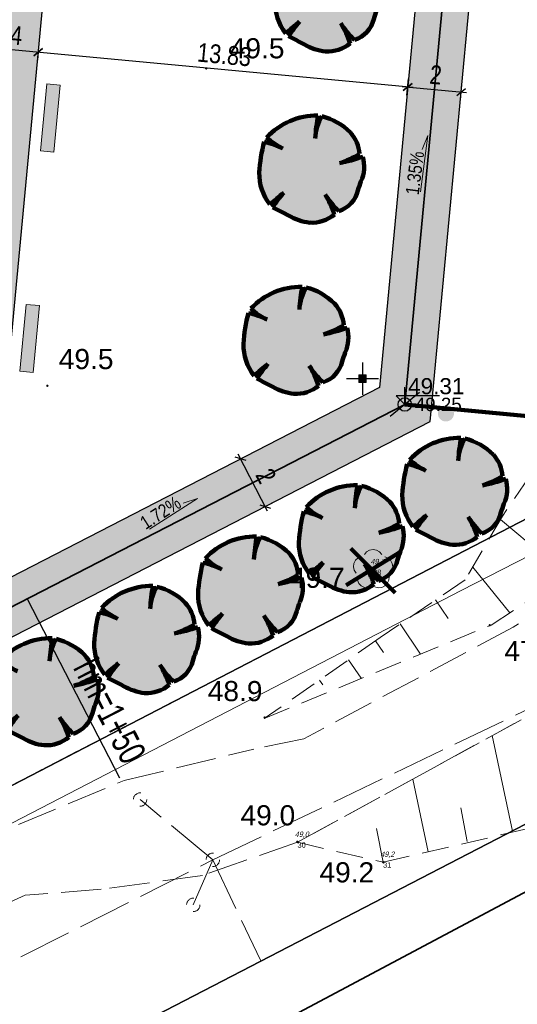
# Model space of a CAD drawing. Header units: metres. Extents: x 0 to 5465380, y 0 to 5925815.
# Tile 20 of 141: x 5463923 to 5463941, y 5925430 to 5925466. Entities that reach past the tile are written whole.
import ezdxf

# ---------------------------------------------------------------- set-up
doc = ezdxf.new("R2010")
doc.units = ezdxf.units.M
for name, pattern in [('ACAD_ISO10W100', [18.5, 12, -3, 0.5, -3]), ('CENTER2', [1.125, 0.75, -0.125, 0.125, -0.125]), ('PRZER0_8-0_8', [1.6, 0.8, -0.8]), ('PRZER1-1', [2, 1, -1]), ('PRZER2-1', [3, 2, -1]), ('PRZER3-1', [4, 3, -1]), ('PRZER4-1', [5, 4, -1])]:
    doc.linetypes.add(name, pattern=pattern)
for name, color, linetype, lineweight in [('#DEMCAD_OPR.OŚW.ZEW_1_Nr_Pióra__3', 30, 'Continuous', 18), ('#DEMCAD_OPR.OŚW.ZEW_1_Nr_Pióra__5', 161, 'Continuous', 25), ('#DEMCAD_OPR.OŚW.ZEW_1_Nr_Pióra__6', 5, 'Continuous', 35), ('$DR - obrzeże 8x30', 34, 'Continuous', 30), ('$DR - osie ścieżek', 7, 'CENTER2', 15), ('$DR - spadki nawierzchni', 250, 'Continuous', 0), ('$DR - wyp. chodnik', 44, 'Continuous', 5), ('$DR - zał. arch.', 7, 'Continuous', 13), ('$DR - zał. mapa', 250, 'Continuous', 0), ('0_Nr_Pióra__205', 150, 'Continuous', 200), ('____rosliny_Nr_Pióra__161', 62, 'Continuous', 0), ('____rosliny_Nr_Pióra__165', 62, 'Continuous', 200), ('___ławki_Nr_Pióra__141', 7, 'Continuous', 0), ('___ławki_Nr_Pióra__246', 34, 'Continuous', 211), ('CC_Drzewa_Nr_Pióra__184', 20, 'Continuous', 100)]:
    doc.layers.add(name, color=color, linetype=linetype, lineweight=lineweight)
for name, color, linetype in [('$DR - rzędne', 1, 'Continuous'), ('$DR - wymiary', 7, 'Continuous'), ('____rosliny', 7, 'Continuous'), ('AecObjExplode_rys 1_Vport_D5A', 7, 'Continuous'), ('AecObjExplode_rys 3_Vport_DDD', 7, 'Continuous'), ('AecObjExplode_rys 4_Vport_E22', 7, 'Continuous'), ('C-DROGI-SYTUACJA', 7, 'Continuous'), ('C-DROGI-SYTUACJA-ETYKIETY', 7, 'Continuous'), ('Punkty', 7, 'Continuous'), ('Rzedne', 7, 'Continuous'), ('Teksty', 7, 'Continuous')]:
    doc.layers.add(name, color=color, linetype=linetype)
for name, color, linetype, lineweight, true_color in [('CC_Drzewa', 7, 'Continuous', 18, 0x008000), ('CC_Jezdnia', 7, 'PRZER3-1', 18, 0x0a0909), ('CC_Kanalizacja', 7, 'Continuous', 18, 0x803300), ('CC_Punkt wysokościowy', 7, 'Continuous', 18, 0x0a0909), ('CC_Skarpa', 7, 'PRZER2-1', 18, 0x0a0909), ('EGBD03', 7, 'Continuous', 18, 0x008000), ('EGBK02', 7, 'PRZER3-1', 18, 0x008000), ('EGBU01', 7, 'PRZER1-1', 18, 0x008000), ('ZUD_515_2017_k', 7, 'PRZER4-1', 18, 0x803300)]:
    doc.layers.add(name, color=color, linetype=linetype, lineweight=lineweight, true_color=true_color)
doc.styles.add('Arial', font='arial.ttf')
doc.styles.add('ARIAL 2', font='ARIALN.TTF')
doc.styles.add('simplex', font='ARIALN.TTF', dxfattribs={"width": 0.7})
doc.styles.get("Standard").update_dxf_attribs({"font": 'arial.ttf'})
doc.dimstyles.new('LINIOWY', dxfattribs={"dimtxt": 0.7, "dimasz": 0.3, "dimexe": 0.3, "dimexo": 0, "dimgap": 0.2, "dimtad": 1, "dimzin": 9, "dimdsep": 46, "dimtxsty": 'ARIAL 2', "dimblk": 'OBLIQUE', "dimcen": 0, "dimdle": 0.2, "dimclrd": 7, "dimclre": 7, "dimclrt": 1, "dimadec": 0, "dimazin": 0, "dimtfac": 1, "dimtofl": 0, "dimtmove": 1, "dimatfit": 3, "dimldrblk": 'OBLIQUE', "dimfxl": 0.3, "dimfxlon": 1, "dimtolj": 1, "dimtzin": 1, "dimarcsym": 0})

# ---------------------------------------------------------------- blocks, each defined once
blk = doc.blocks.new('SPDLP')
blk.add_hatch(color=0).paths.add_polyline_path([(-0.09, 0), (-0.085595, -0.027812), (-0.072812, -0.052901), (-0.052901, -0.072812), (-0.027812, -0.085595), (0, -0.09), (0.027812, -0.085595), (0.052901, -0.072812), (0.072812, -0.052901), (0.085595, -0.027812), (0.09, 0), (0.085595, 0.027812), (0.072812, 0.052901), (0.052901, 0.072812), (0.027812, 0.085595), (0, 0.09), (-0.027812, 0.085595), (-0.052901, 0.072812), (-0.072812, 0.052901), (-0.085595, 0.027812)])
at = {"color": 0}
for points in [[(-1.292703, 0.137547), (-1.355024, 0.389802), (-1.327532, 0.648184), (-1.213525, 0.881678), (-1.026689, 1.062258), (-0.78945, 1.168249), (-0.530282, 1.186929)], [(-0.268652, 1.271938), (-0.048001, 1.40916), (0.20623, 1.462858), (0.463525, 1.426585), (0.693003, 1.304695), (0.867117, 1.11182), (0.964971, 0.871109)], [(1.126667, 0.648554), (1.325358, 0.481106), (1.454989, 0.255912), (1.5, 0), (1.454989, -0.255912), (1.325358, -0.481106), (1.126667, -0.648554)], [(-0.530282, -1.186929), (-0.78945, -1.168249), (-1.026689, -1.062258), (-1.213525, -0.881678), (-1.327532, -0.648184), (-1.355024, -0.389802), (-1.292703, -0.137547)], [(0.964971, -0.871109), (0.867117, -1.11182), (0.693003, -1.304695), (0.463525, -1.426585), (0.20623, -1.462858), (-0.048001, -1.40916), (-0.268652, -1.271938)]]:
    blk.add_lwpolyline(points, dxfattribs=at)
blk = doc.blocks.new('GK.6640.1913.2022 szara')
at = {"layer": 'CC_Punkt wysokościowy'}
for points in [[(5463929.568, 5925464.481, 1), (5463929.478, 5925464.481, 1)], [(5463923.649, 5925452.66, 1), (5463923.559, 5925452.66, 1)], [(5463935.787, 5925445.808, 1), (5463935.697, 5925445.808, 1)], [(5463940.137, 5925443.736, 1), (5463940.047, 5925443.736, 1)], [(5463931.745, 5925440.295, 1), (5463931.655, 5925440.295, 1)], [(5463932.965, 5925435.667, 1), (5463932.875, 5925435.667, 1)], [(5463936.166, 5925434.909, 1), (5463936.076, 5925434.909, 1)]]:
    blk.add_hatch(color=252, dxfattribs=at).paths.add_polyline_path(points)
at = {"color": 252, "lineweight": 35, "ltscale": 0.5}
blk.add_lwpolyline([(5463970.62, 5925449.332), (5463986.447, 5925481.891), (5463977.039, 5925579.473), (5463993.73, 5925594.437), (5463935.36, 5925657.844), (5463891.514, 5925640.248), (5463906.739, 5925598.778), (5463828.146, 5925565.769), (5463841.424, 5925534), (5463710.761, 5925479.846), (5463724.491, 5925454.847), (5463844.923, 5925511.51), (5463892.245, 5925407.652)], close=True, dxfattribs=at)
at = {"layer": 'CC_Jezdnia', "color": 252, "ltscale": 0.5}
for points in [[(5463990.747, 5925474.634), (5463984.939, 5925468.76), (5463977.121, 5925465.536), (5463969.144, 5925461.43), (5463961.689, 5925456.879), (5463951.297, 5925450.218), (5463940.963, 5925443.663), (5463933.16, 5925439.503), (5463931.296, 5925439.121)], [(5463932.924, 5925435.649), (5463946.269, 5925442.954), (5463949.424, 5925444.476), (5463957.179, 5925450.012), (5463963.124, 5925453.881), (5463967.421, 5925456.551), (5463972.047, 5925458.386), (5463976.214, 5925459.578), (5463979.522, 5925460.466), (5463980.296, 5925458.471), (5463981.815, 5925456.523), (5463982.09, 5925443.68), (5463982.927, 5925433.225)], [(5463869.602, 5925407.619), (5463870.09, 5925407.873), (5463877.482, 5925412.149), (5463883.631, 5925415.681), (5463893.117, 5925421.237), (5463900.533, 5925426.407), (5463903.184, 5925428.079), (5463911.446, 5925431.709), (5463926.469, 5925437.951), (5463931.296, 5925439.121)], [(5463932.924, 5925435.649), (5463929.389, 5925434.415), (5463925.61, 5925433.897), (5463922.775, 5925433.684), (5463906.126, 5925425.942), (5463882.017, 5925411.477), (5463870.61, 5925405.587)]]:
    blk.add_lwpolyline(points, dxfattribs=at)
at = {"layer": 'CC_Kanalizacja', "color": 252}
blk.add_lwpolyline([(5463869.739, 5925408.811), (5463883.807, 5925416.229), (5463900.868, 5925425.174), (5463911.359, 5925430.623), (5463918.118, 5925434.211), (5463939.031, 5925445.035), (5463947.735, 5925449.485), (5463962.304, 5925457.136), (5463964.294, 5925460.894), (5463971.108, 5925473.875), (5463975.55, 5925482.269), (5463977.369, 5925485.472)], dxfattribs=at)
at = {"layer": 'CC_Skarpa', "color": 252, "ltscale": 0.5}
for p, q in [((5463946.269, 5925442.954), (5463932.924, 5925435.649)), ((5463936.113, 5925434.904), (5463950.648, 5925438.281)), ((5463932.924, 5925435.649), (5463936.113, 5925434.904))]:
    blk.add_line(p, q, dxfattribs=at)
at = {"layer": 'CC_Skarpa', "color": 252, "linetype": 'ByBlock', "ltscale": 0.5}
for p, q in [((5463940.932, 5925436.061), (5463940.183, 5925439.623)), ((5463937.796, 5925435.288), (5463937.225, 5925438.004)), ((5463939.249, 5925435.678), (5463939.008, 5925436.936)), ((5463936.113, 5925434.904), (5463935.872, 5925436.163))]:
    blk.add_line(p, q, dxfattribs=at)
at = {"layer": 'CC_Skarpa', "color": 252, "ltscale": 0.5}
for points in [[(5463931.689, 5925440.267), (5463940.137, 5925443.742), (5463946.948, 5925448.19), (5463951.244, 5925452.123), (5463952.609, 5925454.049), (5463953.066, 5925457.228), (5463951.756, 5925461.416), (5463950.878, 5925471.737), (5463947.1, 5925482.79), (5463946.13, 5925487.11), (5463937.87, 5925497.24), (5463908.85, 5925504.3), (5463904.233, 5925509.687)], [(5463907.938, 5925496.77), (5463926.179, 5925491.595), (5463938.239, 5925485.557), (5463938.661, 5925479.647), (5463942.305, 5925472.001), (5463943.849, 5925471.167), (5463948.561, 5925460.209), (5463947.979, 5925456.414), (5463945.612, 5925454.149), (5463942.423, 5925450.521), (5463940.567, 5925447.801), (5463939.178, 5925445.431), (5463936.002, 5925443.274), (5463931.689, 5925440.267)]]:
    blk.add_lwpolyline(points, dxfattribs=at)
at = {"layer": 'CC_Skarpa', "color": 252, "linetype": 'Continuous'}
for points in [[(5463940.49, 5925447.67), (5463941.556, 5925446.777)], [(5463939.454, 5925445.903), (5463940.837, 5925444.2)], [(5463938.068, 5925444.684), (5463938.536, 5925443.992)], [(5463936.751, 5925443.783), (5463937.514, 5925442.663)], [(5463935.83, 5925443.154), (5463936.128, 5925442.717)], [(5463934.824, 5925442.453), (5463935.299, 5925441.764)], [(5463933.741, 5925441.693), (5463933.868, 5925441.515)]]:
    blk.add_lwpolyline(points, dxfattribs=at)
at = {"layer": 'EGBD03', "color": 52, "linetype": 'Continuous', "lineweight": 30}
blk.add_lwpolyline([(5463976.53, 5925486.659), (5463970.344, 5925578.524), (5463983.032, 5925590.042), (5463928.32, 5925650.72), (5463927.256, 5925651.9), (5463894.766, 5925638.737), (5463911.73, 5925597.06), (5463843.77, 5925569.527), (5463856.962, 5925537.116), (5463925.884, 5925562.287), (5463928.865, 5925568.698), (5463933.562, 5925570.413), (5463940.422, 5925551.628), (5463935.726, 5925549.913), (5463929.655, 5925553.021), (5463860.732, 5925527.855), (5463901.732, 5925427.127), (5463960.738, 5925457.702)], close=True, dxfattribs=at)
for points in [[(5463900.857, 5925415.348), (5463924.837, 5925427.749), (5463948.817, 5925440.149), (5463968.083, 5925450.115), (5463972.868, 5925458.894), (5463987.688, 5925486.122), (5463976.53, 5925486.659), (5463960.738, 5925457.702), (5463901.732, 5925427.127), (5463890.8, 5925421.463), (5463869.098, 5925410.218)], [(5463958.983, 5925420.491), (5463949.638, 5925438.562), (5463948.817, 5925440.149), (5463924.837, 5925427.749), (5463935.148, 5925407.816)]]:
    blk.add_lwpolyline(points, dxfattribs=at)
at = {"layer": 'EGBK02', "color": 252, "linetype": 'PRZER3-1', "lineweight": 18, "ltscale": 0.5}
for points in [[(5463806.614, 5925471.382), (5463834.211, 5925487.415), (5463882.115, 5925416.963), (5463949.58, 5925451.92)], [(5463980.252, 5925431.802), (5463979.095, 5925456.228), (5463974.415, 5925458.232), (5463969.725, 5925449.407), (5463949.638, 5925438.562), (5463948.817, 5925440.149), (5463924.837, 5925427.749), (5463935.148, 5925407.816)]]:
    blk.add_lwpolyline(points, dxfattribs=at)
blk.add_lwpolyline([(5463924.837, 5925427.749), (5463948.817, 5925440.149), (5463968.083, 5925450.115), (5463972.868, 5925458.894), (5463987.688, 5925486.122), (5463976.53, 5925486.659), (5463960.738, 5925457.702), (5463949.58, 5925451.92), (5463882.115, 5925416.963), (5463886.926, 5925409.883), (5463899.144, 5925415.8), (5463899.852, 5925414.828), (5463900.857, 5925415.348)], close=True, dxfattribs=at)
at = {"layer": 'EGBU01', "color": 252, "linetype": 'PRZER1-1', "ltscale": 0.5}
for points in [[(5463806.614, 5925471.382), (5463834.211, 5925487.415), (5463882.115, 5925416.963), (5463949.58, 5925451.92), (5463952.34, 5925458.74), (5463950.99, 5925465.56), (5463950.95, 5925472.07), (5463947.1, 5925482.79), (5463946.13, 5925487.11), (5463937.87, 5925497.24), (5463908.85, 5925504.3), (5463899.34, 5925515.62), (5463860.732, 5925527.855)], [(5463980.252, 5925431.802), (5463979.095, 5925456.228), (5463974.415, 5925458.232), (5463969.725, 5925449.407), (5463949.638, 5925438.562), (5463948.817, 5925440.149), (5463924.837, 5925427.749), (5463935.148, 5925407.816)]]:
    blk.add_lwpolyline(points, dxfattribs=at)
blk.add_lwpolyline([(5463924.837, 5925427.749), (5463948.817, 5925440.149), (5463968.083, 5925450.115), (5463972.868, 5925458.894), (5463987.688, 5925486.122), (5463976.53, 5925486.659), (5463960.738, 5925457.702), (5463949.58, 5925451.92), (5463882.115, 5925416.963), (5463886.926, 5925409.883), (5463899.144, 5925415.8), (5463899.852, 5925414.828), (5463900.857, 5925415.348)], close=True, dxfattribs=at)
at = {"layer": 'Punkty', "color": 252, "lineweight": 35}
for p in [(5463935.742, 5925445.808), (5463932.924, 5925435.649), (5463936.113, 5925434.904)]:
    blk.add_point(p, dxfattribs=at)
at = {"layer": 'ZUD_515_2017_k', "color": 252, "ltscale": 0.5}
for p, q in [((5463929.768, 5925434.994), (5463953.424, 5925446.296)), ((5463929.768, 5925434.994), (5463953.424, 5925446.296)), ((5463929.768, 5925434.994), (5463927.059, 5925437.241)), ((5463929.768, 5925434.994), (5463927.059, 5925437.241)), ((5463889.141, 5925414.465), (5463929.768, 5925434.994)), ((5463889.141, 5925414.465), (5463929.768, 5925434.994)), ((5463929.041, 5925433.317), (5463929.768, 5925434.994)), ((5463929.041, 5925433.317), (5463929.768, 5925434.994)), ((5463929.768, 5925434.994), (5463931.563, 5925431.227)), ((5463929.768, 5925434.994), (5463931.563, 5925431.227))]:
    blk.add_line(p, q, dxfattribs=at)
at = {"layer": 'ZUD_515_2017_k', "color": 252, "linetype": 'PRZER0_8-0_8', "ltscale": 0.5}
for centre in [(5463927.059, 5925437.241), (5463927.059, 5925437.241), (5463929.768, 5925434.994), (5463929.768, 5925434.994), (5463929.041, 5925433.317), (5463929.041, 5925433.317)]:
    blk.add_circle(centre, 0.25, dxfattribs=at)
at = {"layer": 'CC_Drzewa', "color": 252, "lineweight": 18, "xscale": 0.5, "yscale": 0.5, "rotation": 90}
blk.add_blockref('SPDLP', (5463935.742, 5925445.808), dxfattribs=at)
at = {"layer": 'CC_Punkt wysokościowy', "color": 252, "lineweight": 0, "style": 'Arial'}
for s, p in [('49.5', (5463930.401, 5925464.857)), ('49.5', (5463924.029, 5925453.279)), ('49.7', (5463932.643, 5925445.129)), ('47.7', (5463940.635, 5925442.403)), ('48.9', (5463929.582, 5925440.908)), ('49.0', (5463930.801, 5925436.28)), ('49.2', (5463933.744, 5925434.156))]:
    blk.add_text(s, height=0.75, dxfattribs=at).set_placement(p)
at = {"layer": 'Rzedne', "color": 252, "lineweight": 35, "oblique": 15, "width": 0.8}
for s, p in [('49,7', (5463935.642, 5925446.008, 49.67)), ('49,0', (5463932.824, 5925435.849, 49.019)), ('49,2', (5463936.013, 5925435.104, 49.197))]:
    blk.add_text(s, height=0.2, dxfattribs=at).set_placement(p)
at = {"layer": 'Teksty', "color": 252, "lineweight": 35}
for s, p in [('28', (5463935.742, 5925445.608, 49.67)), ('30', (5463932.924, 5925435.449, 49.019)), ('31', (5463936.113, 5925434.704, 49.197))]:
    blk.add_text(s, height=0.2, dxfattribs=at).set_placement(p)
blk = doc.blocks.new('Symbol drzewa rzut 1 12', base_point=(5464021.331, 5925651.474))
at = {"layer": '____rosliny_Nr_Pióra__161', "linetype": 'Continuous'}
blk.add_hatch(color=256, dxfattribs=at).paths.add_polyline_path([(5464020.428, 5925649.763, 0.102387), (5464021.207, 5925649.479, 0.189926), (5464022.131, 5925649.758, 0.058172), (5464021.806, 5925650.513, 0.060987), (5464022.3, 5925649.878, 0.261493), (5464023.036, 5925650.633, -0.023868), (5464023.157, 5925650.963, 0.176093), (5464023.249, 5925651.883, -0.033475), (5464022.37, 5925651.663, 0.059133), (5464023.13, 5925651.989, 0.165491), (5464022.81, 5925652.801, 0.138163), (5464021.766, 5925653.43, 0.117282), (5464021.493, 5925652.611, -0.017941), (5464021.617, 5925653.461, 0.21157), (5464019.685, 5925652.696, 0.07472), (5464020.285, 5925652.27, 0.066738), (5464019.59, 5925652.534, 0.048896), (5464019.379, 5925651.397, 0.176271), (5464019.743, 5925650.195, -0.009616), (5464020.267, 5925650.619, 0.030984), (5464019.843, 5925650.083, -0.00375)], flags=0)
at = {"layer": '____rosliny_Nr_Pióra__165', "linetype": 'Continuous'}
for centre, radius, start, end in [((5464021.514, 5925650.898), 2.565, 87.7038, 135.4874), ((5464033.401, 5925651.31), 11.978, 169.6537, 173.7651), ((5464023.352, 5925652.446), 1.866, 148.201, 174.9578), ((5464021.171, 5925651.262), 2.248, 43.1971, 74.6625), ((5464021.403, 5925654.481), 2.478, 226.083, 243.1759), ((5464021.777, 5925651.924), 1.355, 2.7308, 40.3178), ((5464025.286, 5925650.887), 5.929, 163.8748, 175.0721), ((5464018.952, 5925649.81), 2.798, 61.5472, 76.8198), ((5464021.377, 5925655.028), 3.509, 286.4462, 299.9827), ((5464021.167, 5925658.332), 6.776, 280.2246, 287.8936), ((5464021.938, 5925651.55), 1.353, 334.319, 14.2669), ((5464021.213, 5925651.296), 1.837, 176.8614, 216.849), ((5464026.549, 5925649.526), 3.684, 157.0402, 162.5092), ((5464031.043, 5925636.781), 17.539, 127.9083, 130.1121), ((5464024.373, 5925646.933), 5.518, 138.0797, 145.1786), ((5464024.647, 5925652.213), 3.311, 210.8951, 224.8549), ((5464018.734, 5925648.74), 3.546, 16.6807, 29.9976), ((5464021.995, 5925650.912), 1.078, 286.4227, 345.04), ((5463998.76, 5925610.961), 44.442, 60.8198, 61.6791), ((5464021.503, 5925651.503), 2.046, 238.2841, 261.668), ((5464021.315, 5925650.792), 1.317, 265.2902, 308.3056)]:
    blk.add_arc(centre, radius, start, end, dxfattribs=at)
blk = doc.blocks.new('świetlica_bezrzecze_PB_PZT oczyszczony')
at = {"layer": '#DEMCAD_OPR.OŚW.ZEW_1_Nr_Pióra__3', "linetype": 'Continuous'}
blk.add_hatch(color=256, dxfattribs=at).paths.add_polyline_path([(5463935.423, 5925452.92, 1), (5463935.278, 5925452.92, 1)], flags=0)
at = {"layer": '#DEMCAD_OPR.OŚW.ZEW_1_Nr_Pióra__6', "linetype": 'Continuous'}
blk.add_hatch(color=256, dxfattribs=at).paths.add_polyline_path([(5463935.49, 5925453.06), (5463935.21, 5925453.06), (5463935.21, 5925452.78), (5463935.49, 5925452.78)], flags=0)
at = {"layer": '0_Nr_Pióra__205', "linetype": 'Continuous'}
blk.add_hatch(color=256, dxfattribs=at).paths.add_polyline_path([(5463938.157, 5925451.627, 1), (5463938.757, 5925451.627, 1)], flags=0)
at = {"layer": '___ławki_Nr_Pióra__246', "linetype": 'Continuous'}
for points in [[(5463924.079, 5925463.856), (5463923.581, 5925463.903), (5463923.347, 5925461.414), (5463923.845, 5925461.367)], [(5463923.307, 5925455.646), (5463922.809, 5925455.692), (5463922.575, 5925453.203), (5463923.073, 5925453.157)]]:
    blk.add_hatch(color=256, dxfattribs=at).paths.add_polyline_path(points, flags=0)
at = {"layer": '#DEMCAD_OPR.OŚW.ZEW_1_Nr_Pióra__3', "linetype": 'Continuous', "flags": 128}
blk.add_lwpolyline([(5463935.21, 5925453.06), (5463935.49, 5925453.06), (5463935.49, 5925452.78), (5463935.21, 5925452.78)], close=True, dxfattribs=at)
at = {"layer": '#DEMCAD_OPR.OŚW.ZEW_1_Nr_Pióra__5', "linetype": 'Continuous', "flags": 128}
for points in [[(5463935.35, 5925453.52), (5463935.35, 5925452.32)], [(5463935.95, 5925452.92), (5463934.75, 5925452.92)]]:
    blk.add_lwpolyline(points, dxfattribs=at)
at = {"layer": '#DEMCAD_OPR.OŚW.ZEW_1_Nr_Pióra__6', "linetype": 'Continuous'}
blk.add_circle((5463935.35, 5925452.92), 0.0725, dxfattribs=at)
at = {"layer": '___ławki_Nr_Pióra__141', "linetype": 'Continuous', "flags": 128}
for points in [[(5463924.079, 5925463.856), (5463923.581, 5925463.903), (5463923.347, 5925461.414), (5463923.845, 5925461.367)], [(5463923.307, 5925455.646), (5463922.809, 5925455.692), (5463922.575, 5925453.203), (5463923.073, 5925453.157)]]:
    blk.add_lwpolyline(points, close=True, dxfattribs=at)
at = {"layer": 'CC_Drzewa_Nr_Pióra__184', "linetype": 'Continuous'}
for p, q in [((5463936.568, 5925444.944), (5463934.916, 5925446.596)), ((5463934.745, 5925445.233), (5463936.767, 5925446.469))]:
    blk.add_line(p, q, dxfattribs=at)
at = {"layer": '____rosliny', "linetype": 'Continuous', "rotation": 1.544128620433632}
for p in [(5463934.04, 5925467.11), (5463933.452, 5925460.732), (5463932.864, 5925454.354), (5463938.781, 5925448.726), (5463934.927, 5925446.962), (5463931.168, 5925445.051), (5463927.3, 5925443.206), (5463923.554, 5925441.26)]:
    blk.add_blockref('Symbol drzewa rzut 1 12', p, dxfattribs=at)
blk = doc.blocks.new('_OBLIQUE')
at = {"color": 0, "linetype": 'ByBlock'}
blk.add_line((-0.5, -0.5), (0.5, 0.5), dxfattribs=at)
blk = doc.blocks.new('*D79')
at = {"layer": '$DR - wymiary', "color": 7, "lineweight": -2, "transparency": 16777216}
for p, q in [((5463931.812, 5925447.981), (5463930.714, 5925450.115)), ((5463930.806, 5925449.937), (5463931.072, 5925450.074)), ((5463931.721, 5925448.159), (5463931.988, 5925448.296))]:
    blk.add_line(p, q, dxfattribs=at)
at = {"layer": 'Defpoints', "color": 0, "transparency": 16777216}
for p in [(5463930.806, 5925449.937), (5463930.806, 5925449.937), (5463931.721, 5925448.159)]:
    blk.add_point(p, dxfattribs=at)
at = {"layer": '$DR - wymiary', "color": 7, "lineweight": -2, "transparency": 16777216, "xscale": 0.3, "yscale": 0.3, "zscale": 0.3}
for p, rotation in [((5463930.806, 5925449.937), 117.2298582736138), ((5463931.721, 5925448.159), 297.2298582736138)]:
    blk.add_blockref('_OBLIQUE', p, dxfattribs=dict(at, rotation=rotation))
at = {"layer": '$DR - wymiary', "color": 1, "transparency": 16777216, "insert": (5463931.754, 5925449.3), "char_height": 0.7, "attachment_point": 5, "rotation": 297.2299, "style": 'ARIAL 2'}
blk.add_mtext('\\A1;2', dxfattribs=at)
blk = doc.blocks.new('*D80')
at = {"layer": '$DR - wymiary', "color": 7, "lineweight": -2, "transparency": 16777216}
for p, q in [((5463936.832, 5925463.808), (5463939.221, 5925463.583)), ((5463937.003, 5925463.49), (5463937.059, 5925464.088)), ((5463938.994, 5925463.303), (5463939.05, 5925463.9))]:
    blk.add_line(p, q, dxfattribs=at)
at = {"layer": 'Defpoints', "color": 0, "transparency": 16777216}
for p in [(5463936.996, 5925463.418), (5463939.022, 5925463.602), (5463938.987, 5925463.231)]:
    blk.add_point(p, dxfattribs=at)
at = {"layer": '$DR - wymiary', "color": 7, "lineweight": -2, "transparency": 16777216, "xscale": 0.3, "yscale": 0.3, "zscale": 0.3}
for p, rotation in [((5463937.031, 5925463.789), 174.6285203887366), ((5463939.022, 5925463.602), 354.6285203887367)]:
    blk.add_blockref('_OBLIQUE', p, dxfattribs=dict(at, rotation=rotation))
at = {"layer": '$DR - wymiary', "color": 1, "transparency": 16777216, "insert": (5463938.078, 5925464.244), "char_height": 0.7, "attachment_point": 5, "rotation": 354.6285, "style": 'ARIAL 2'}
blk.add_mtext('\\A1;2', dxfattribs=at)
blk = doc.blocks.new('*D81')
at = {"layer": '$DR - wymiary', "color": 7, "lineweight": -2, "transparency": 16777216}
for p, q in [((5463937.23, 5925463.77), (5463923.059, 5925465.103)), ((5463923.259, 5925465.089), (5463923.23, 5925464.785)), ((5463937.003, 5925463.49), (5463937.059, 5925464.088))]:
    blk.add_line(p, q, dxfattribs=at)
at = {"layer": 'Defpoints', "color": 0, "transparency": 16777216}
for p in [(5463923.258, 5925465.084), (5463923.259, 5925465.089), (5463936.996, 5925463.418)]:
    blk.add_point(p, dxfattribs=at)
at = {"layer": '$DR - wymiary', "color": 7, "lineweight": -2, "transparency": 16777216, "xscale": 0.3, "yscale": 0.3, "zscale": 0.3}
for p, rotation in [((5463923.258, 5925465.084), 174.6285203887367), ((5463937.031, 5925463.789), 354.6285203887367)]:
    blk.add_blockref('_OBLIQUE', p, dxfattribs=dict(at, rotation=rotation))
at = {"layer": '$DR - wymiary', "color": 1, "transparency": 16777216, "insert": (5463930.197, 5925464.991), "char_height": 0.7, "attachment_point": 5, "rotation": 354.6285, "style": 'ARIAL 2'}
blk.add_mtext('\\A1;13.83', dxfattribs=at)
blk = doc.blocks.new('*D82')
at = {"layer": '$DR - wymiary', "color": 7, "lineweight": -2, "transparency": 16777216}
for p, q in [((5463923.457, 5925465.065), (5463920.669, 5925465.327)), ((5463920.869, 5925465.314), (5463920.841, 5925465.01)), ((5463923.259, 5925465.089), (5463923.23, 5925464.785))]:
    blk.add_line(p, q, dxfattribs=at)
at = {"layer": 'Defpoints', "color": 0, "transparency": 16777216}
for p in [(5463920.869, 5925465.314), (5463920.869, 5925465.308), (5463923.259, 5925465.089)]:
    blk.add_point(p, dxfattribs=at)
at = {"layer": '$DR - wymiary', "color": 7, "lineweight": -2, "transparency": 16777216, "xscale": 0.3, "yscale": 0.3, "zscale": 0.3}
for p, rotation in [((5463920.869, 5925465.308), 174.6285203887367), ((5463923.258, 5925465.084), 354.6285203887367)]:
    blk.add_blockref('_OBLIQUE', p, dxfattribs=dict(at, rotation=rotation))
at = {"layer": '$DR - wymiary', "color": 1, "transparency": 16777216, "insert": (5463922.115, 5925465.745), "char_height": 0.7, "attachment_point": 5, "rotation": 354.6285, "style": 'ARIAL 2'}
blk.add_mtext('\\A1;2.4', dxfattribs=at)
blk = doc.blocks.new('*D131')
at = {"layer": '$DR - wymiary', "color": 7, "lineweight": -2, "transparency": 16777216}
blk.add_line((5463959.894, 5925488.241), (5463954.256, 5925488.241), dxfattribs=at)
at = {"layer": 'Defpoints', "color": 0, "transparency": 16777216}
for p in [(5463958.621, 5925488.241), (5463959.894, 5925488.241), (0, 0)]:
    blk.add_point(p, dxfattribs=at)
at = {"layer": '$DR - wymiary', "color": 1, "transparency": 16777216, "insert": (5463956.339, 5925488.798), "char_height": 0.7, "attachment_point": 5, "style": 'ARIAL 2'}
blk.add_mtext('\\A1;5925488.24', dxfattribs=at)
blk = doc.blocks.new('*D132')
at = {"layer": '$DR - wymiary', "color": 7, "lineweight": -2, "transparency": 16777216}
blk.add_line((5463959.894, 5925488.241), (5463959.894, 5925483.017), dxfattribs=at)
at = {"layer": 'Defpoints', "color": 0, "transparency": 16777216}
for p in [(5463959.894, 5925488.241), (5463959.894, 5925487.385), (0, 0)]:
    blk.add_point(p, dxfattribs=at)
at = {"layer": '$DR - wymiary', "color": 1, "transparency": 16777216, "insert": (5463959.337, 5925485.101), "char_height": 0.7, "attachment_point": 5, "rotation": 90, "style": 'ARIAL 2'}
blk.add_mtext('\\A1;5463959.89', dxfattribs=at)
blk = doc.blocks.new('*D133')
at = {"layer": '$DR - wymiary', "color": 7, "lineweight": -2, "transparency": 16777216}
for p, q in [((5463958.17, 5925515.873), (5463958.986, 5925515.873)), ((5463958.986, 5925515.873), (5463959.586, 5925514.871)), ((5463959.586, 5925514.871), (5463964.552, 5925514.871))]:
    blk.add_line(p, q, dxfattribs=at)
at = {"layer": 'Defpoints', "color": 0, "transparency": 16777216}
for p in [(5463958.17, 5925515.873), (5463960.186, 5925514.871), (0, 0)]:
    blk.add_point(p, dxfattribs=at)
at = {"layer": '$DR - wymiary', "color": 1, "transparency": 16777216, "insert": (5463962.469, 5925515.428), "char_height": 0.7, "attachment_point": 5, "style": 'ARIAL 2'}
blk.add_mtext('\\A1;5925515.87', dxfattribs=at)
blk = doc.blocks.new('*D134')
at = {"layer": '$DR - wymiary', "color": 7, "lineweight": -2, "transparency": 16777216}
for p, q in [((5463958.17, 5925515.873), (5463958.17, 5925515.181)), ((5463958.17, 5925515.181), (5463956.957, 5925514.581)), ((5463956.957, 5925514.581), (5463956.957, 5925509.614))]:
    blk.add_line(p, q, dxfattribs=at)
at = {"layer": 'Defpoints', "color": 0, "transparency": 16777216}
for p in [(5463958.17, 5925515.873), (5463956.957, 5925513.981), (0, 0)]:
    blk.add_point(p, dxfattribs=at)
at = {"layer": '$DR - wymiary', "color": 1, "transparency": 16777216, "insert": (5463956.399, 5925511.698), "char_height": 0.7, "attachment_point": 5, "rotation": 90, "style": 'ARIAL 2'}
blk.add_mtext('\\A1;5463958.17', dxfattribs=at)
blk = doc.blocks.new('*D135')
at = {"layer": '$DR - wymiary', "color": 7, "lineweight": -2, "transparency": 16777216}
for p, q in [((5463954.935, 5925543.267), (5463950.079, 5925543.267)), ((5463955.535, 5925542.11), (5463954.935, 5925543.267)), ((5463956.528, 5925542.11), (5463955.535, 5925542.11))]:
    blk.add_line(p, q, dxfattribs=at)
at = {"layer": 'Defpoints', "color": 0, "transparency": 16777216}
for p in [(5463954.335, 5925543.267), (5463956.528, 5925542.11), (0, 0)]:
    blk.add_point(p, dxfattribs=at)
at = {"layer": '$DR - wymiary', "color": 1, "transparency": 16777216, "insert": (5463952.107, 5925543.825), "char_height": 0.7, "attachment_point": 5, "style": 'ARIAL 2'}
blk.add_mtext('\\A1;5925542.11', dxfattribs=at)
blk = doc.blocks.new('*D136')
at = {"layer": '$DR - wymiary', "color": 7, "lineweight": -2, "transparency": 16777216}
blk.add_line((5463956.528, 5925542.11), (5463956.528, 5925536.093), dxfattribs=at)
at = {"layer": 'Defpoints', "color": 0, "transparency": 16777216}
for p in [(5463956.528, 5925542.11), (5463956.528, 5925540.459), (0, 0)]:
    blk.add_point(p, dxfattribs=at)
at = {"layer": '$DR - wymiary', "color": 1, "transparency": 16777216, "insert": (5463955.971, 5925538.176), "char_height": 0.7, "attachment_point": 5, "rotation": 90, "style": 'ARIAL 2'}
blk.add_mtext('\\A1;5463956.53', dxfattribs=at)
blk = doc.blocks.new('*D137')
at = {"layer": '$DR - wymiary', "color": 7, "lineweight": -2, "transparency": 16777216}
blk.add_line((5463958.724, 5925585.382), (5463964.93, 5925585.382), dxfattribs=at)
at = {"layer": 'Defpoints', "color": 0, "transparency": 16777216}
for p in [(5463958.724, 5925585.382), (5463960.561, 5925585.382), (0, 0)]:
    blk.add_point(p, dxfattribs=at)
at = {"layer": '$DR - wymiary', "color": 1, "transparency": 16777216, "insert": (5463962.845, 5925585.94), "char_height": 0.7, "attachment_point": 5, "style": 'ARIAL 2'}
blk.add_mtext('\\A1;5925585.38', dxfattribs=at)
blk = doc.blocks.new('*D138')
at = {"layer": '$DR - wymiary', "color": 7, "lineweight": -2, "transparency": 16777216}
blk.add_line((5463958.724, 5925585.382), (5463958.724, 5925592.131), dxfattribs=at)
at = {"layer": 'Defpoints', "color": 0, "transparency": 16777216}
for p in [(5463958.724, 5925587.769), (5463958.724, 5925585.382), (0, 0)]:
    blk.add_point(p, dxfattribs=at)
at = {"layer": '$DR - wymiary', "color": 1, "transparency": 16777216, "insert": (5463958.166, 5925590.05), "char_height": 0.7, "attachment_point": 5, "rotation": 90, "style": 'ARIAL 2'}
blk.add_mtext('\\A1;5463958.72', dxfattribs=at)
blk = doc.blocks.new('*D139')
at = {"layer": '$DR - wymiary', "color": 7, "lineweight": -2, "transparency": 16777216}
blk.add_line((5463922.753, 5925589.968), (5463916.372, 5925589.968), dxfattribs=at)
at = {"layer": 'Defpoints', "color": 0, "transparency": 16777216}
for p in [(5463920.738, 5925589.968), (5463922.753, 5925589.968), (0, 0)]:
    blk.add_point(p, dxfattribs=at)
at = {"layer": '$DR - wymiary', "color": 1, "transparency": 16777216, "insert": (5463918.455, 5925590.526), "char_height": 0.7, "attachment_point": 5, "style": 'ARIAL 2'}
blk.add_mtext('\\A1;5925589.97', dxfattribs=at)
blk = doc.blocks.new('*D140')
at = {"layer": '$DR - wymiary', "color": 7, "lineweight": -2, "transparency": 16777216}
blk.add_line((5463922.753, 5925589.968), (5463922.753, 5925583.407), dxfattribs=at)
at = {"layer": 'Defpoints', "color": 0, "transparency": 16777216}
for p in [(5463922.753, 5925589.968), (5463922.753, 5925587.778), (0, 0)]:
    blk.add_point(p, dxfattribs=at)
at = {"layer": '$DR - wymiary', "color": 1, "transparency": 16777216, "insert": (5463922.195, 5925585.493), "char_height": 0.7, "attachment_point": 5, "rotation": 90, "style": 'ARIAL 2'}
blk.add_mtext('\\A1;5463922.75', dxfattribs=at)
blk = doc.blocks.new('AeccTickCircle')
at = {"color": 0, "linetype": 'ByBlock', "lineweight": -2}
blk.add_circle((0, 0), 0.5, dxfattribs=at)
blk = doc.blocks.new('kota')
at = {"color": 0, "linetype": 'ByBlock', "lineweight": -2}
for p, q in [((0, 0), (0, 1)), ((2, 0.5), (-0.5, 0.5)), ((-0.5, 0.5), (0, 0))]:
    blk.add_line(p, q, dxfattribs=at)
blk = doc.blocks.new('AecObjExplode_rys 1_Vport_D5A')
at = {"layer": 'C-DROGI-SYTUACJA', "color": 152, "linetype": 'ACAD_ISO10W100', "lineweight": 35, "ltscale": 4}
for p, q in [((5463945.831, 5925546.704), (5463936.923, 5925451.96)), ((5463936.923, 5925451.96), (5463919.992, 5925443.248))]:
    blk.add_line(p, q, dxfattribs=at)
at = {"layer": 'C-DROGI-SYTUACJA-ETYKIETY', "color": 1, "linetype": 'Continuous', "lineweight": -3}
blk.add_line((5463922.857, 5925444.722), (5463926.289, 5925438.053), dxfattribs=at)
at = {"layer": '$DR - wymiary', "color": 7, "linetype": 'Continuous', "lineweight": -3, "xscale": 0.6500000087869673, "yscale": 0.6500000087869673, "zscale": 0.6500000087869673}
blk.add_blockref('kota', (5463936.923, 5925451.96), dxfattribs=at)
at = {"layer": '$DR - wymiary', "color": 1, "linetype": 'Continuous', "lineweight": -3, "xscale": 0.4999999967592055, "yscale": 0.4999999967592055, "zscale": 0.4999999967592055, "rotation": 264.6285203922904}
blk.add_blockref('AeccTickCircle', (5463936.923, 5925451.96), dxfattribs=at)
at = {"layer": 'C-DROGI-SYTUACJA-ETYKIETY', "color": 1, "linetype": 'Continuous', "lineweight": -3, "insert": (5463937.048, 5925452.335), "char_height": 0.6, "attachment_point": 7}
blk.add_mtext('49.31', dxfattribs=at)
at = {"layer": 'C-DROGI-SYTUACJA-ETYKIETY', "color": 7, "linetype": 'Continuous', "lineweight": -3, "insert": (5463937.298, 5925451.96), "char_height": 0.5, "attachment_point": 4}
blk.add_mtext('{\\fArial|b0|i0|c238|p34;49.25}', dxfattribs=at)
at = {"layer": 'C-DROGI-SYTUACJA-ETYKIETY', "color": 1, "linetype": 'Continuous', "lineweight": -3, "insert": (5463926.424, 5925438.474), "char_height": 1, "attachment_point": 9, "rotation": 297.2299, "style": 'simplex'}
blk.add_mtext('{\\fArial|b0|i0|c0|p34;hm=\\fArial|b0|i0|c238|p34;1+50\\fArial|b0|i0|c0|p34;}', dxfattribs=at)
at = {"layer": 'C-DROGI-SYTUACJA-ETYKIETY', "color": 7, "linetype": 'Continuous', "lineweight": -3}
blk.add_leader([(5463936.923, 5925451.96), (5463942.025, 5925451.481)], dimstyle='LINIOWY', override={"dimscale": 1, "dimasz": 0, "dimclrd": 256, "dimlwd": 65535}, dxfattribs=at)
blk = doc.blocks.new('AecObjExplode_rys 4_Vport_E22')
at = {"layer": 'C-DROGI-SYTUACJA', "color": 152, "linetype": 'ACAD_ISO10W100', "lineweight": 35, "ltscale": 4}
for p, q in [((5463945.831, 5925546.704), (5463936.923, 5925451.96)), ((5463936.923, 5925451.96), (5463919.992, 5925443.248))]:
    blk.add_line(p, q, dxfattribs=at)
at = {"layer": 'C-DROGI-SYTUACJA-ETYKIETY', "color": 1, "linetype": 'Continuous', "lineweight": -3}
blk.add_line((5463922.857, 5925444.722), (5463926.289, 5925438.053), dxfattribs=at)
at = {"layer": '$DR - wymiary', "color": 7, "linetype": 'Continuous', "lineweight": -3, "xscale": 0.6500000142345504, "yscale": 0.6500000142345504, "zscale": 0.6500000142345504}
blk.add_blockref('kota', (5463936.923, 5925451.96), dxfattribs=at)
at = {"layer": '$DR - wymiary', "color": 1, "linetype": 'Continuous', "lineweight": -3, "xscale": 0.500000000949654, "yscale": 0.500000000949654, "zscale": 0.500000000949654, "rotation": 264.6285203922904}
blk.add_blockref('AeccTickCircle', (5463936.923, 5925451.96), dxfattribs=at)
at = {"layer": 'C-DROGI-SYTUACJA-ETYKIETY', "color": 1, "linetype": 'Continuous', "lineweight": -3, "insert": (5463937.048, 5925452.335), "char_height": 0.6, "attachment_point": 7}
blk.add_mtext('49.31', dxfattribs=at)
at = {"layer": 'C-DROGI-SYTUACJA-ETYKIETY', "color": 7, "linetype": 'Continuous', "lineweight": -3, "insert": (5463937.298, 5925451.96), "char_height": 0.5, "attachment_point": 4}
blk.add_mtext('{\\fArial|b0|i0|c238|p34;49.25}', dxfattribs=at)
at = {"layer": 'C-DROGI-SYTUACJA-ETYKIETY', "color": 1, "linetype": 'Continuous', "lineweight": -3, "insert": (5463926.424, 5925438.474), "char_height": 1, "attachment_point": 9, "rotation": 297.2299, "style": 'simplex'}
blk.add_mtext('{\\fArial|b0|i0|c0|p34;hm=\\fArial|b0|i0|c238|p34;1+50\\fArial|b0|i0|c0|p34;}', dxfattribs=at)
at = {"layer": 'C-DROGI-SYTUACJA-ETYKIETY', "color": 7, "linetype": 'Continuous', "lineweight": -3}
blk.add_leader([(5463936.923, 5925451.96), (5463942.025, 5925451.481)], dimstyle='LINIOWY', override={"dimscale": 1, "dimasz": 0, "dimclrd": 256, "dimlwd": 65535}, dxfattribs=at)
blk = doc.blocks.new('AecObjExplode_rys 3_Vport_DDD')
at = {"layer": 'C-DROGI-SYTUACJA', "color": 152, "linetype": 'ACAD_ISO10W100', "lineweight": 35, "ltscale": 4}
for p, q in [((5463945.831, 5925546.704), (5463936.923, 5925451.96)), ((5463936.923, 5925451.96), (5463919.992, 5925443.248))]:
    blk.add_line(p, q, dxfattribs=at)
at = {"layer": 'C-DROGI-SYTUACJA-ETYKIETY', "color": 1, "linetype": 'Continuous', "lineweight": -3}
blk.add_line((5463922.857, 5925444.722), (5463926.289, 5925438.053), dxfattribs=at)
at = {"layer": '$DR - wymiary', "color": 7, "linetype": 'Continuous', "lineweight": -3, "xscale": 0.6500000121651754, "yscale": 0.6500000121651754, "zscale": 0.6500000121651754}
blk.add_blockref('kota', (5463936.923, 5925451.96), dxfattribs=at)
at = {"layer": '$DR - wymiary', "color": 1, "linetype": 'Continuous', "lineweight": -3, "xscale": 0.499999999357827, "yscale": 0.499999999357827, "zscale": 0.499999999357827, "rotation": 264.6285203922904}
blk.add_blockref('AeccTickCircle', (5463936.923, 5925451.96), dxfattribs=at)
at = {"layer": 'C-DROGI-SYTUACJA-ETYKIETY', "color": 1, "linetype": 'Continuous', "lineweight": -3, "insert": (5463937.048, 5925452.335), "char_height": 0.6, "attachment_point": 7}
blk.add_mtext('49.31', dxfattribs=at)
at = {"layer": 'C-DROGI-SYTUACJA-ETYKIETY', "color": 7, "linetype": 'Continuous', "lineweight": -3, "insert": (5463937.298, 5925451.96), "char_height": 0.5, "attachment_point": 4}
blk.add_mtext('{\\fArial|b0|i0|c238|p34;49.25}', dxfattribs=at)
at = {"layer": 'C-DROGI-SYTUACJA-ETYKIETY', "color": 1, "linetype": 'Continuous', "lineweight": -3, "insert": (5463926.424, 5925438.474), "char_height": 1, "attachment_point": 9, "rotation": 297.2299, "style": 'simplex'}
blk.add_mtext('{\\fArial|b0|i0|c0|p34;hm=\\fArial|b0|i0|c238|p34;1+50\\fArial|b0|i0|c0|p34;}', dxfattribs=at)
at = {"layer": 'C-DROGI-SYTUACJA-ETYKIETY', "color": 7, "linetype": 'Continuous', "lineweight": -3}
blk.add_leader([(5463936.923, 5925451.96), (5463942.025, 5925451.481)], dimstyle='LINIOWY', override={"dimscale": 1, "dimasz": 0, "dimclrd": 256, "dimlwd": 65535}, dxfattribs=at)

msp = doc.modelspace()

# ---------------------------------------------------------------- hatches: boundary and pattern name
at = {"layer": '$DR - wyp. chodnik'}
h = msp.add_hatch(dxfattribs=at)
h.set_pattern_fill('AR-SAND', color=256, scale=0.01)
h.set_pattern_definition([(37.5, (500, 0), (-0.01600031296, 0.48941323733), [0, -0.38608, 0, -0.4318, 0, -0.41275]), (7.5, (500, 0), (0.44952328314, 0.71682510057), [0, -0.20828, 0, -0.34798, 0, -0.13335]), (327.5, (499.6876, 0), (0.790992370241, 0.001437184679), [0, -0.127, 0, -0.4572, 0, -0.5969]), (317.5, (499.6876, 0), (0.76355645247, 0.22292932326), [0, -0.0635, 0, -0.29972, 0, -0.3429])])
h.paths.add_polyline_path([(5463921.147, 5925442.718), (5463937.867, 5925451.322), (5463940.954, 5925484.149), (5463938.963, 5925484.337), (5463935.979, 5925452.599), (5463921.371, 5925445.082), (5463925.786, 5925491.872), (5463923.396, 5925492.097), (5463918.064, 5925435.59), (5463920.599, 5925436.903)])

# ---------------------------------------------------------------- linework, layer by layer
at = {"layer": '$DR - obrzeże 8x30', "flags": 128}
msp.add_lwpolyline([(5463920.599, 5925436.903), (5463921.147, 5925442.718), (5463937.867, 5925451.322), (5463945.889, 5925536.637, 1.642027), (5463958.177, 5925553.955), (5463958.811, 5925573.433, 1.284126), (5463952.971, 5925595.856), (5463945.622, 5925613.63)], format="xyb", dxfattribs=at)
msp.add_lwpolyline([(5463921.371, 5925445.082), (5463926.788, 5925502.493), (5463940.548, 5925501.199), (5463935.979, 5925452.599)], close=True, dxfattribs=at)
at = {"layer": '$DR - osie ścieżek', "flags": 128}
msp.add_lwpolyline([(5463928.152, 5925581.488), (5463945.831, 5925546.704), (5463936.923, 5925451.96), (5463919.992, 5925443.248)], dxfattribs=at)
at = {"layer": '$DR - spadki nawierzchni', "flags": 128}
for points in [[(5463937.508, 5925459.878), (5463937.779, 5925461.981), (5463937.572, 5925461.466)], [(5463927.409, 5925447.317), (5463929.198, 5925448.456), (5463928.669, 5925448.285)]]:
    msp.add_lwpolyline(points, dxfattribs=at)

# ---------------------------------------------------------------- block references
at = {"layer": '$DR - zał. arch.'}
msp.add_blockref('świetlica_bezrzecze_PB_PZT oczyszczony', (0, 0), dxfattribs=at)
at = {"layer": '$DR - zał. mapa'}
msp.add_blockref('GK.6640.1913.2022 szara', (0, 0), dxfattribs=at)
at = {"layer": 'AecObjExplode_rys 1_Vport_D5A'}
msp.add_blockref('AecObjExplode_rys 1_Vport_D5A', (0, 0), dxfattribs=at)
at = {"layer": 'AecObjExplode_rys 3_Vport_DDD'}
msp.add_blockref('AecObjExplode_rys 3_Vport_DDD', (0, 0), dxfattribs=at)
at = {"layer": 'AecObjExplode_rys 4_Vport_E22'}
msp.add_blockref('AecObjExplode_rys 4_Vport_E22', (0, 0), dxfattribs=at)

# ---------------------------------------------------------------- texts
at = {"layer": '$DR - rzędne', "color": 1, "char_height": 0.5, "attachment_point": 5, "style": 'ARIAL 2'}
for s, insert, rotation in [('\\A1;1.35%', (5463937.3, 5925460.584), 82.6488), ('\\A1;1.72%', (5463927.818, 5925447.928), 32.4864)]:
    msp.add_mtext(s, dxfattribs=dict(at, insert=insert, rotation=rotation))

# ---------------------------------------------------------------- dimensions: what is measured, and where the dimension line sits
at = {"layer": '$DR - wymiary'}
for feature_location, offset, dtype, picture, middle in [((5463958.723835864, 5925585.382389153), (0, 2.386563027), 1, '*D138', (5463958.166434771, 5925590.050091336)), ((5463922.752579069, 5925589.968201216), (-2.014375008, 0), 0, '*D139', (5463918.454916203, 5925590.525602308)), ((5463922.752579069, 5925589.968201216), (0, -2.189729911), 1, '*D140', (5463922.195177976, 5925585.492795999)), ((5463958.723835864, 5925585.382389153), (1.837338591, 0), 0, '*D137', (5463962.845417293, 5925585.939790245)), ((5463956.528263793, 5925542.110286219), (-2.192780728, 1.156967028), 0, '*D135', (5463952.107345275, 5925543.824654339)), ((5463956.528263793, 5925542.110286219), (0, -1.650806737), 1, '*D136', (5463955.970862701, 5925538.176191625)), ((5463958.170207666, 5925515.87264403), (2.015391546, -1.001881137), 0, '*D133', (5463962.46888707, 5925515.428163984)), ((5463958.170207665, 5925515.87264403), (-1.21356488, -1.891758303), 1, '*D134', (5463956.399241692, 5925511.69759787)), ((5463959.894026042, 5925488.240506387), (-1.27264381, 0), 0, '*D131', (5463956.338810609, 5925488.797907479)), ((5463959.894026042, 5925488.240506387), (0, -0.855455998), 1, '*D132', (5463959.336624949, 5925485.100807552))]:
    dim = msp.add_ordinate_dim(feature_location=feature_location, offset=offset, dtype=dtype, origin=(0, 0), dimstyle='LINIOWY', override={"dimfxlon": 0}, dxfattribs=at)
    dim.commit()
    dim.dimension.update_dxf_attribs({"geometry": picture, "text_midpoint": middle})
for base, p1, p2, picture, middle in [((5463920.869, 5925465.308), (5463923.259, 5925465.089), (5463920.869, 5925465.314), '*D82', (5463922.115, 5925465.745)), ((5463923.258, 5925465.084), (5463936.996, 5925463.418), (5463923.259, 5925465.089), '*D81', (5463930.197, 5925464.991))]:
    dim = msp.add_linear_dim(base=base, p1=p1, p2=p2, angle=174.6285, dimstyle='LINIOWY', dxfattribs=at)
    dim.commit()
    dim.dimension.update_dxf_attribs({"geometry": picture, "text_midpoint": middle})
for p1, p2, distance, picture, middle in [((5463936.996, 5925463.418), (5463938.987, 5925463.231), 0.372, '*D80', (5463938.078, 5925464.244)), ((5463931.721, 5925448.159), (5463930.806, 5925449.937), 0, '*D79', (5463931.754, 5925449.3))]:
    dim = msp.add_aligned_dim(p1=p1, p2=p2, distance=distance, dimstyle='LINIOWY', dxfattribs=at)
    dim.commit()
    dim.dimension.update_dxf_attribs({"geometry": picture, "text_midpoint": middle})

doc.saveas('drawing.dxf')
